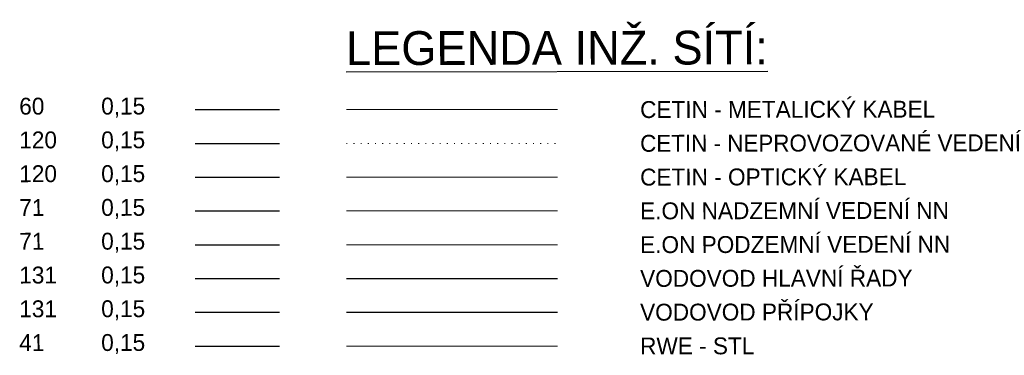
# Model space of a CAD drawing. Header units: metres. Extents: x -623841 to -621227, y -1177060 to -1175564.
# Tile 3 of 3: x -621343 to -621227, y -1175604 to -1175564. Entities that reach past the tile are written whole.
import ezdxf

# ---------------------------------------------------------------- set-up
doc = ezdxf.new("R2010")
doc.units = ezdxf.units.M
doc.header["$MEASUREMENT"] = 0
doc.linetypes.add('ACAD_ISO07W100', pattern=[3, 0, -3])
for name, color, linetype, lineweight in [('04_Sítě_CETIN-metalický kabel - zaměřený', 60, 'SLABO-C-častěji', 0), ('04_Sítě_CETIN-neprovozované vedení', 120, 'ACAD_ISO07W100', 0), ('04_Sítě_CETIN-optický kabel - zaměřený', 120, 'Optickykabel', 0), ('04_Sítě_E.ON_NN_nadzemní', 71, 'NN-P-často5', 0), ('04_Sítě_E.ON_NN_podzemní', 71, 'NN-P', 0), ('04_Sítě_RWE-plynovod STL', 41, '1SITU-PLYN', 0)]:
    doc.layers.add(name, color=color, linetype=linetype, lineweight=lineweight)
doc.layers.add('04_Sítě_Vodovod hl. řad', color=131, linetype='1SITU-VODOVOD')
doc.styles.add('ROMANS', font='wromans.shx', dxfattribs={"width": 0.75})
doc.styles.add('SLABSITU', font='isocp.shx')
doc.linetypes.add('1SITU-PLYN', pattern='A,6,["E",SLABSITU,S=2.5,R=90,X=2.6,Y=-1.4],-2.5', length=8.5)
doc.linetypes.add('1SITU-VODOVOD', pattern='A,3,["<",SLABSITU,S=3,R=0,X=0,Y=-1.07],3', length=6)
doc.linetypes.add('NN-P', pattern='A,36,-1,[252,mapa.shx,S=1,R=0,X=0,Y=0],-7', length=44)
doc.linetypes.add('NN-P-často5', pattern='A,5,-1,[252,mapa.shx,S=1,R=0,X=0,Y=0],-7', length=13)
doc.linetypes.add('Optickykabel', pattern='A,5,-1,[1,optika.shx,S=1,R=0,X=-0.01,Y=0],-1', length=7)
doc.linetypes.add('SLABO-C-častěji', pattern='A,3,-1,3,-1,[255,mapa.shx,S=1,R=0,X=0,Y=0],-8', length=16)

msp = doc.modelspace()

# ---------------------------------------------------------------- linework, layer by layer
at = {"flags": 128}
for points in [[(-621322.52, -1175575.07), (-621312.52, -1175575.07)], [(-621322.52, -1175579.07), (-621312.52, -1175579.07)]]:
    msp.add_lwpolyline(points, dxfattribs=at)
at = {"linetype": 'Continuous', "flags": 128}
for points in [[(-621322.52, -1175583.07), (-621312.52, -1175583.07)], [(-621322.52, -1175595.07), (-621312.52, -1175595.07)], [(-621322.52, -1175599.07), (-621312.52, -1175599.07)], [(-621322.52, -1175603.07), (-621312.52, -1175603.07)]]:
    msp.add_lwpolyline(points, dxfattribs=at)
for points in [[(-621322.52, -1175587.07), (-621312.52, -1175587.07)], [(-621322.52, -1175591.07), (-621312.52, -1175591.07)]]:
    msp.add_lwpolyline(points)
at = {"layer": '04_Sítě_CETIN-metalický kabel - zaměřený', "ltscale": 0.25, "flags": 128}
msp.add_lwpolyline([(-621304.61, -1175575.07), (-621279.61, -1175575.07)], dxfattribs=at)
at = {"layer": '04_Sítě_CETIN-neprovozované vedení', "ltscale": 0.25, "flags": 128}
msp.add_lwpolyline([(-621304.61, -1175579.07), (-621279.61, -1175579.07)], dxfattribs=at)
at = {"layer": '04_Sítě_CETIN-optický kabel - zaměřený', "lineweight": 0, "ltscale": 0.5, "flags": 128}
msp.add_lwpolyline([(-621304.61, -1175583.07), (-621279.61, -1175583.07)], dxfattribs=at)
at = {"layer": '04_Sítě_E.ON_NN_nadzemní', "ltscale": 0.5, "flags": 128}
msp.add_lwpolyline([(-621304.61, -1175587.07), (-621279.61, -1175587.07)], dxfattribs=at)
at = {"layer": '04_Sítě_E.ON_NN_podzemní', "ltscale": 0.5, "flags": 128}
msp.add_lwpolyline([(-621304.61, -1175591.07), (-621279.61, -1175591.07)], dxfattribs=at)
at = {"layer": '04_Sítě_RWE-plynovod STL', "ltscale": 0.5}
msp.add_lwpolyline([(-621304.61, -1175603.07), (-621279.61, -1175603.07)], dxfattribs=at)
at = {"layer": '04_Sítě_Vodovod hl. řad', "flags": 128}
msp.add_lwpolyline([(-621304.61, -1175595.07), (-621279.61, -1175595.07)], dxfattribs=at)
at = {"layer": '04_Sítě_Vodovod hl. řad', "ltscale": 0.5, "flags": 128}
msp.add_lwpolyline([(-621304.61, -1175599.07), (-621279.61, -1175599.07)], dxfattribs=at)

# ---------------------------------------------------------------- texts
at = {"color": 2, "style": 'ROMANS'}
msp.add_text('%%ULEGENDA INŽ. SÍTÍ:', height=4, rotation=0.0908, dxfattribs=at).set_placement((-621304.65, -1175569.79))
at = {"style": 'ROMANS'}
for s, p in [('60', (-621343.33, -1175575.66)), ('0,15', (-621333.63, -1175575.65)), ('120', (-621343.33, -1175579.66)), ('0,15', (-621333.63, -1175579.65)), ('120', (-621343.33, -1175583.66)), ('0,15', (-621333.63, -1175583.65)), ('71', (-621343.33, -1175587.66)), ('0,15', (-621333.63, -1175587.65)), ('71', (-621343.33, -1175591.66)), ('0,15', (-621333.63, -1175591.65)), ('131', (-621343.33, -1175595.66)), ('0,15', (-621333.63, -1175595.65)), ('131', (-621343.33, -1175599.66)), ('0,15', (-621333.63, -1175599.65)), ('41', (-621343.33, -1175603.66)), ('0,15', (-621333.63, -1175603.65))]:
    msp.add_text(s, height=2, rotation=0.0908, dxfattribs=at).set_placement(p)
at = {"layer": '04_Sítě_CETIN-metalický kabel - zaměřený', "ltscale": 0.25, "style": 'ROMANS'}
msp.add_text('CETIN - METALICKÝ KABEL', height=2, rotation=0.0908, dxfattribs=at).set_placement((-621269.84, -1175576.06))
at = {"layer": '04_Sítě_CETIN-neprovozované vedení', "ltscale": 0.25, "style": 'ROMANS'}
msp.add_text('CETIN - NEPROVOZOVANÉ VEDENÍ', height=2, rotation=0.0908, dxfattribs=at).set_placement((-621269.84, -1175580.06))
at = {"layer": '04_Sítě_CETIN-optický kabel - zaměřený', "ltscale": 0.25, "style": 'ROMANS'}
msp.add_text('CETIN - OPTICKÝ KABEL', height=2, rotation=0.0908, dxfattribs=at).set_placement((-621269.84, -1175584.06))
at = {"layer": '04_Sítě_E.ON_NN_nadzemní', "ltscale": 0.5, "style": 'ROMANS'}
for s, p in [('E.ON NADZEMNÍ VEDENÍ NN', (-621269.84, -1175588.06)), ('E.ON PODZEMNÍ VEDENÍ NN', (-621269.84, -1175592.06))]:
    msp.add_text(s, height=2, rotation=0.0908, dxfattribs=at).set_placement(p)
at = {"layer": '04_Sítě_RWE-plynovod STL', "ltscale": 0.25, "style": 'ROMANS'}
msp.add_text('RWE - STL', height=2, rotation=0.0908, dxfattribs=at).set_placement((-621269.84, -1175604.06))
at = {"layer": '04_Sítě_Vodovod hl. řad', "ltscale": 0.75, "style": 'ROMANS'}
for s, p in [('VODOVOD HLAVNÍ ŘADY', (-621269.84, -1175596.06)), ('VODOVOD PŘÍPOJKY', (-621269.84, -1175600.06))]:
    msp.add_text(s, height=2, rotation=0.0908, dxfattribs=at).set_placement(p)

doc.saveas('drawing.dxf')
